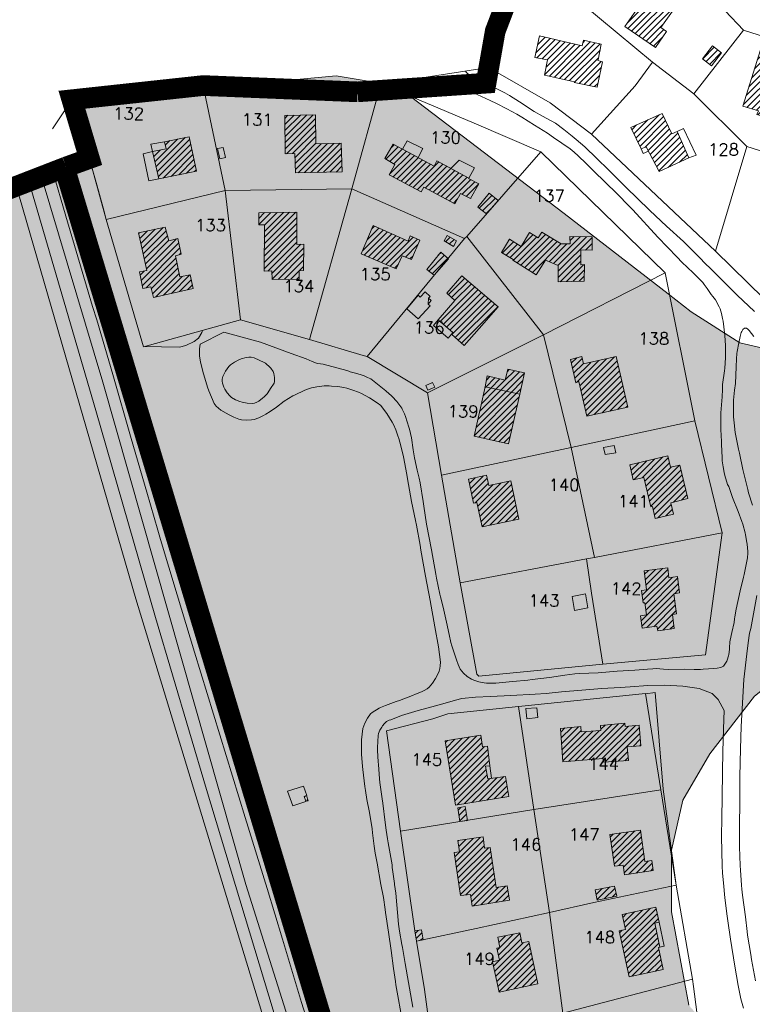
# Model space of a CAD drawing. Header units: metres. Extents: x 578835 to 593571, y 248557 to 255108.
# Tile 228 of 251: x 589437 to 589650, y 254670 to 254956. Entities that reach past the tile are written whole.
import ezdxf

# ---------------------------------------------------------------- set-up
doc = ezdxf.new("R2010")
doc.units = ezdxf.units.M
doc.linetypes.add('CACHEX2', pattern=[0.75, 0.5, -0.25])
doc.linetypes.add('SOLID_LINE', pattern=[0])
for name, color, linetype, lineweight in [('Cad-BATIMENT_BATI_LEGER13', 7, 'SOLID_LINE', 0), ('Cad-BATIMENT_BATI_PRIVE12', 7, 'SOLID_LINE', 0), ('Cad-BATIMENT_BATI_PRIVE12_HACH', 7, 'SOLID_LINE', 0), ('Cad-PARCELLAIRE_PARCELLE1', 250, 'SOLID_LINE', 0), ('Cad-PARCELLAIRE_PARCELLE1_', 250, 'SOLID_LINE', 0), ('Cad-RESEAU_ROUT_AXE_DE_VOIE26', 255, 'SOLID_LINE', 0), ('Cad-RESEAU_ROUT_LIMITE_DE_VOIE_P23', 8, 'SOLID_LINE', 0), ('Cad-TOPONYMIE_NUMERO_DE_PARCELL182', 250, 'SOLID_LINE', 0), ('PLU', 7, 'CACHEX2', 5), ('PPRI global - contour', 152, 'Continuous', 5), ('PPRI global - hachures', 152, 'Continuous', 5)]:
    doc.layers.add(name, color=color, linetype=linetype, lineweight=lineweight)
doc.styles.add('TEXTSTYLE_45_11', font='txt.shx', dxfattribs={"oblique": 50})

msp = doc.modelspace()

# ---------------------------------------------------------------- hatches: boundary and pattern name
at = {"layer": 'Cad-BATIMENT_BATI_PRIVE12_HACH', "ltscale": 0.4}
h = msp.add_hatch(dxfattribs=at)
h.set_pattern_fill('ANSI31', color=256, scale=0.4, style=0)
h.paths.add_polyline_path([(589622.99, 254953.66), (589630.43, 254964.21), (589624.84, 254967.97), (589622.49, 254964.54), (589620.65, 254965.73), (589612.5, 254954), (589621.42, 254947.84), (589624.65, 254952.57)])
h = msp.add_hatch(dxfattribs=at)
h.set_pattern_fill('ANSI31', color=256, scale=0.4, style=0)
h.paths.add_polyline_path([(589589.14, 254939.88), (589597.87, 254937.94), (589597.81, 254937.71), (589604.43, 254936.37), (589606.03, 254943.76), (589604.69, 254944.09), (589604.75, 254944.32), (589605.68, 254948.86), (589600.48, 254949.97), (589600.12, 254948.38), (589587.76, 254951.24), (589586.31, 254944.99), (589590.08, 254944.3)])
h = msp.add_hatch(dxfattribs=at)
h.set_pattern_fill('ANSI31', color=256, scale=0.4, style=0)
h.paths.add_polyline_path([(589638.02, 254948.36), (589635.13, 254944.54), (589637.69, 254942.52), (589640.58, 254946.34)])
h = msp.add_hatch(dxfattribs=at)
h.set_pattern_fill('ANSI31', color=256, scale=0.4, style=0)
h.paths.add_polyline_path([(589666.36, 254942.72), (589651.89, 254947.18), (589646.84, 254930.82), (589651.31, 254929.52), (589650.92, 254928.37), (589655.99, 254926.9), (589659.62, 254938.59), (589664.69, 254937)])
h = msp.add_hatch(dxfattribs=at)
h.set_pattern_fill('ANSI31', color=256, scale=0.4, style=0)
h.paths.add_polyline_path([(589614.24, 254924.61), (589617.24, 254918.39), (589618.75, 254918.97), (589622.49, 254911.81), (589631.14, 254915.78), (589627.76, 254923.51), (589626.17, 254922.83), (589623.37, 254928.72)])
h = msp.add_hatch(dxfattribs=at)
h.set_pattern_fill('ANSI31', color=256, scale=0.4, style=0)
h.paths.add_polyline_path([(589530.37, 254911.72), (589530.08, 254920.07), (589522.67, 254919.88), (589522.61, 254928.35), (589513.66, 254928.15), (589513.77, 254917.01), (589516.65, 254917.03), (589516.79, 254911.47)])
h = msp.add_hatch(dxfattribs=at)
h.set_pattern_fill('ANSI31', color=256, scale=0.4, style=0)
h.paths.add_polyline_path([(589475.23, 254917.67), (589477.06, 254909.67), (589488, 254911.94), (589485.91, 254921.91), (589478.7, 254920.51), (589479.2, 254918.45)])
h = msp.add_hatch(dxfattribs=at)
h.set_pattern_fill('ANSI31', color=256, scale=0.4, style=0)
h.paths.add_polyline_path([(589567.19, 254909.93), (589557.87, 254914.94), (589557.09, 254913.43), (589545.18, 254919.78), (589542.81, 254915.57), (589545.67, 254913.91), (589544.03, 254910.88), (589553.35, 254905.97), (589554.06, 254907.27), (589563.12, 254902.45), (589564.76, 254905.49), (589567.69, 254903.96), (589570.05, 254908.28), (589567.12, 254909.82)])
h = msp.add_hatch(dxfattribs=at)
h.set_pattern_fill('ANSI31', color=256, scale=0.4, style=0)
h.paths.add_polyline_path([(589575.73, 254903.41), (589573.08, 254905.52), (589569.8, 254901.46), (589572.27, 254899.54)])
h = msp.add_hatch(dxfattribs=at)
h.set_pattern_fill('ANSI31', color=256, scale=0.4, style=0)
h.paths.add_polyline_path([(589507.68, 254882.83), (589509.97, 254882.92), (589510.01, 254880.47), (589517.91, 254880.57), (589517.88, 254882.92), (589519.11, 254883.02), (589519.2, 254890.72), (589517.23, 254890.66), (589517.18, 254900.02), (589506.15, 254899.87), (589506.13, 254896.3), (589507.77, 254896.33)])
h = msp.add_hatch(dxfattribs=at)
h.set_pattern_fill('ANSI31', color=256, scale=0.4, style=0)
h.paths.add_polyline_path([(589473.61, 254883.08), (589471.51, 254882.68), (589472.49, 254877.86), (589474.77, 254878.27), (589475.52, 254875.21), (589487.08, 254877.86), (589486.17, 254881.8), (589483.17, 254881.21), (589481.91, 254887.35), (589483.6, 254887.82), (589482.65, 254892.32), (589479.98, 254891.64), (589478.9, 254895.68), (589471.21, 254894.03)])
h = msp.add_hatch(dxfattribs=at)
h.set_pattern_fill('ANSI31', color=256, scale=0.4, style=0)
h.paths.add_polyline_path([(589547.83, 254887.34), (589550.48, 254886.23), (589552.97, 254891.89), (589550.15, 254893.11), (589549.53, 254891.61), (589539.35, 254896.1), (589535.92, 254887.9), (589546.1, 254883.51)])
h = msp.add_hatch(dxfattribs=at)
h.set_pattern_fill('ANSI31', color=256, scale=0.4, style=0)
h.paths.add_polyline_path([(589596.58, 254890.78), (589594.02, 254890.79), (589588.37, 254894.22), (589587.36, 254892.57), (589584.84, 254894.14), (589582.39, 254890.04), (589578.99, 254892.19), (589576.68, 254888.32), (589580.06, 254886.27), (589579.92, 254886.03), (589586.79, 254881.83), (589589.48, 254886.07), (589593.15, 254884.47), (589593.13, 254879.79), (589600.7, 254879.99), (589600.79, 254884.79), (589599.72, 254884.69), (589599.69, 254889.04), (589603, 254888.99), (589602.99, 254892.89), (589596.56, 254892.91)])
h = msp.add_hatch(dxfattribs=at)
h.set_pattern_fill('ANSI31', color=256, scale=0.4, style=0)
h.paths.add_polyline_path([(589563.62, 254891.69), (589560.93, 254893.24), (589560, 254891.71), (589562.77, 254890.05)])
h = msp.add_hatch(dxfattribs=at)
h.set_pattern_fill('ANSI31', color=256, scale=0.4, style=0)
h.paths.add_polyline_path([(589561.25, 254886.47), (589559.03, 254888.4), (589554.93, 254883.37), (589557.13, 254881.66)])
h = msp.add_hatch(dxfattribs=at)
h.set_pattern_fill('ANSI31', color=256, scale=0.4, style=0)
h.paths.add_polyline_path([(589575.71, 254872.53), (589565.14, 254881.55), (589560.78, 254876.51), (589563.1, 254874.35), (589558.3, 254868.71), (589562.49, 254865.05), (589562.11, 254864.58), (589565.86, 254861.22), (589571.65, 254867.84)])
h = msp.add_hatch(dxfattribs=at)
h.set_pattern_fill('ANSI31', color=256, scale=0.4, style=0)
h.paths.add_polyline_path([(589613.35, 254843.37), (589609.98, 254858.03), (589600.51, 254855.89), (589600, 254858.08), (589596.69, 254857.24), (589598.25, 254850.46), (589599.13, 254850.76), (589601.46, 254840.7)])
h = msp.add_hatch(dxfattribs=at)
h.set_pattern_fill('ANSI31', color=256, scale=0.4, style=0)
h.paths.add_polyline_path([(589571.9, 254849.24), (589572.54, 254852.41), (589577.75, 254851.18), (589578.47, 254854.37), (589583.34, 254853.32), (589581.97, 254847.08)])
h = msp.add_hatch(dxfattribs=at)
h.set_pattern_fill('ANSI31', color=256, scale=0.4, style=0)
h.paths.add_polyline_path([(589568.74, 254834.92), (589578.74, 254832.65), (589581.97, 254847.08), (589571.9, 254849.24)])
h = msp.add_hatch(dxfattribs=at)
h.set_pattern_fill('ANSI31', color=256, scale=0.4, style=0)
h.paths.add_polyline_path([(589613.95, 254826.59), (589614.97, 254822.22), (589618.04, 254822.93), (589620.09, 254814.41), (589620.57, 254814.44), (589621.37, 254810.95), (589626.61, 254812.28), (589625.84, 254815.55), (589630.84, 254816.76), (589628.54, 254826.49), (589625.78, 254825.92), (589625.02, 254829.2)])
h = msp.add_hatch(dxfattribs=at)
h.set_pattern_fill('ANSI31', color=256, scale=0.4, style=0)
h.paths.add_polyline_path([(589569.55, 254815.6), (589571.05, 254808.6), (589581.74, 254810.83), (589579.4, 254821.89), (589573, 254820.57), (589572.34, 254823.53), (589567.08, 254822.41), (589568.57, 254815.41)])
h = msp.add_hatch(dxfattribs=at)
h.set_pattern_fill('ANSI31', color=256, scale=0.4, style=0)
h.paths.add_polyline_path([(589618.12, 254795.73), (589618.83, 254790.22), (589617.36, 254790.09), (589617.83, 254786.46), (589618.32, 254786.5), (589618.78, 254782.97), (589617.07, 254782.71), (589617.55, 254779.08), (589621.86, 254779.66), (589622.06, 254778.34), (589626.86, 254778.97), (589626.35, 254783.05), (589627.49, 254783.25), (589626.76, 254789.1), (589628.38, 254789.35), (589627.81, 254794.09), (589625.28, 254793.77), (589624.97, 254796.65)])
h = msp.add_hatch(dxfattribs=at)
h.set_pattern_fill('ANSI31', color=256, scale=0.4, style=0)
h.paths.add_polyline_path([(589593.8, 254749.98), (589594.54, 254740.23), (589606.23, 254741.22), (589606.34, 254740.12), (589613.54, 254740.61), (589613.2, 254744.6), (589617.13, 254744.93), (589616.63, 254750.91), (589612.61, 254750.56), (589612.54, 254751.45), (589605.43, 254750.85), (589605.54, 254749.41), (589599.82, 254748.93), (589599.77, 254750.49)])
h = msp.add_hatch(dxfattribs=at)
h.set_pattern_fill('ANSI31', color=256, scale=0.4, style=0)
h.paths.add_polyline_path([(589560.32, 254746.37), (589563.3, 254727.68), (589578.81, 254730.21), (589577.83, 254736.03), (589572.71, 254735.27), (589572.07, 254739.01), (589573.29, 254739.11), (589572.56, 254744.84), (589571.18, 254744.62), (589570.64, 254748.02)])
h = msp.add_hatch(dxfattribs=at)
h.set_pattern_fill('ANSI31', color=256, scale=0.4, style=0)
h.paths.add_polyline_path([(589519.33, 254730.21), (589519.78, 254728.79), (589520.49, 254728.96), (589520.04, 254730.48)])
h = msp.add_hatch(dxfattribs=at)
h.set_pattern_fill('ANSI31', color=256, scale=0.4, style=0)
h.paths.add_polyline_path([(589563.94, 254726.84), (589564.61, 254722.88), (589566.8, 254723.17), (589566.14, 254727.25)])
h = msp.add_hatch(dxfattribs=at)
h.set_pattern_fill('ANSI31', color=256, scale=0.4, style=0)
h.paths.add_polyline_path([(589612.39, 254707.41), (589620.77, 254708.67), (589620.36, 254711.54), (589618.33, 254711.25), (589617.07, 254720.4), (589608.19, 254719.09), (589609.54, 254709.95), (589611.99, 254710.27)])
h = msp.add_hatch(dxfattribs=at)
h.set_pattern_fill('ANSI31', color=256, scale=0.4, style=0)
h.paths.add_polyline_path([(589564, 254717.37), (589564.45, 254714.05), (589562.89, 254713.93), (589564.77, 254701.38), (589567.63, 254701.73), (589568.16, 254698.32), (589578.98, 254700.02), (589578.3, 254704.19), (589575.12, 254703.7), (589573.4, 254715.38), (589571.77, 254715.12), (589571.33, 254718.43)])
h = msp.add_hatch(dxfattribs=at)
h.set_pattern_fill('ANSI31', color=256, scale=0.4, style=0)
h.paths.add_polyline_path([(589610.2, 254701.2), (589609.53, 254704.16), (589603.87, 254703.01), (589604.52, 254700.05)])
h = msp.add_hatch(dxfattribs=at)
h.set_pattern_fill('ANSI31', color=256, scale=0.4, style=0)
h.paths.add_polyline_path([(589623.69, 254679.94), (589622.25, 254686.28), (589622.65, 254686.43), (589621.24, 254693.33), (589622.45, 254693.65), (589621.5, 254698.04), (589611.71, 254695.87), (589612.66, 254691.49), (589610.88, 254691.12), (589613.82, 254677.76)])
h = msp.add_hatch(dxfattribs=at)
h.set_pattern_fill('ANSI31', color=256, scale=0.4, style=0)
h.paths.add_polyline_path([(589553.91, 254688.54), (589553.42, 254691.39), (589551.46, 254691.12), (589551.96, 254688.15)])
h = msp.add_hatch(dxfattribs=at)
h.set_pattern_fill('ANSI31', color=256, scale=0.4, style=0)
h.paths.add_polyline_path([(589584.61, 254688.01), (589582.58, 254687.61), (589582, 254690.57), (589575.6, 254689.25), (589576.19, 254686.29), (589575.3, 254686.1), (589576.08, 254682.6), (589574.06, 254682.1), (589575.95, 254673.34), (589587.21, 254675.74)])
at = {"layer": 'PPRI global - hachures', "ltscale": 0.4}
h = msp.add_hatch(dxfattribs=at)
h.set_pattern_fill('ANSI36', color=256, scale=2, style=0)
h.paths.add_polyline_path([(589867.73, 254209.52), (589862.12, 254225.78), (589839.13, 254252.12), (589793.71, 254331.72), (589779.69, 254358.07), (589761.74, 254405.72), (589751.65, 254441.03), (589748.28, 254471.86), (589752.21, 254483.63), (589766.79, 254495.41), (589774.63, 254507.53), (589774.63, 254515.94), (589773.51, 254528.83), (589766.78, 254553.5), (589753.32, 254574.24), (589734.82, 254597.78), (589712.94, 254614.04), (589679.3, 254634.22), (589664.16, 254642.06), (589645.09, 254653.84), (589631.07, 254669.53), (589626.03, 254696.61), (589626.03, 254714.55), (589629.4, 254729.12), (589637.25, 254742.58), (589650.15, 254759.39), (589671.46, 254776.21), (589678.19, 254782.38), (589691.09, 254798.07), (589702.86, 254802), (589728.66, 254801.44), (589751.09, 254794.71), (589772.4, 254786.86), (589785.3, 254776.21), (589792.03, 254762.2), (589790.91, 254745.38), (589781.93, 254730.8), (589769.04, 254728.56), (589762.31, 254719.03), (589764.55, 254710.06), (589776.33, 254706.7), (589795.39, 254703.9), (589800.44, 254690.44), (589804.37, 254676.43), (589820.07, 254670.83), (589835.21, 254679.79), (589854.28, 254699.41), (589866.61, 254731.37), (589871.1, 254763.32), (589863.81, 254799.19), (589853.71, 254829.46), (589841.38, 254852.45), (589817.82, 254868.14), (589798.2, 254882.16), (589788.66, 254912.99), (589788.1, 254932.61), (589796.51, 254952.22), (589807.17, 254965.12), (589820.07, 254976.33), (589835.21, 254989.78), (589849.79, 254992.58), (589862.13, 254990.34), (589872.78, 254979.69), (589872.78, 254966.24), (589861.57, 254953.91), (589860.44, 254941.01), (589863.81, 254924.2), (589877.27, 254910.18), (589891.85, 254902.9), (589908.11, 254891.12), (589921.57, 254879.91), (589938.39, 254878.79), (589955.22, 254875.43), (589979.89, 254862.54), (589989.43, 254853.01), (589999.52, 254842.92), (590009.05, 254836.19), (590030.36, 254836.19), (590070.18, 254842.36), (590082.52, 254844.04), (590079.3, 254858.47), (590075.1, 254875.14), (590073.23, 254890.46), (590067.89, 254908.87), (590060.01, 254935.76), (590057.87, 254947.04), (590055.52, 254958.17), (590054.24, 254970.76), (590052.86, 254978.58), (590046.39, 254997.3), (590033.57, 255034.83), (590023.88, 255060.83), (590021.74, 255066.48), (590015.07, 255080.12), (590006.83, 255091.45), (589999.43, 255100.88), (589954.56, 255082.38), (589909.7, 255061.08), (589876.05, 255040.9), (589829.51, 255015.12), (589812.12, 254999.98), (589802.03, 254978.68), (589777.92, 254947.29), (589754.29, 254925.39), (589732.98, 254912.5), (589718.4, 254901.28), (589707.18, 254877.74), (589696.43, 254864.8), (589665.59, 254857.52), (589645.96, 254862), (589631.82, 254871.08), (589625.14, 254876.25), (589594.9, 254899.64), (589546.14, 254936.69), (589528.59, 254939.61), (589485.68, 254935.71), (589455.45, 254930.84), (589457.4, 254917.19), (589271.45, 254843.83), (589174.92, 254806.04), (589453.41, 253863.98), (589983.36, 253879.56), (589972.58, 253909.07), (589973.14, 253938.22), (589964.73, 253960.64), (589906.95, 254046.02), (589873.87, 254088.06), (589868.26, 254111.6), (589873.87, 254171.02)])

# ---------------------------------------------------------------- linework, layer by layer
at = {"layer": 'Cad-BATIMENT_BATI_LEGER13'}
for points in [[(589633.21, 254916.62), (589629.59, 254924.34), (589627.76, 254923.51), (589631.14, 254915.78), (589633.21, 254916.62), (589633.21, 254916.62)], [(589633.21, 254916.62), (589629.59, 254924.34), (589627.76, 254923.51), (589631.14, 254915.78), (589633.21, 254916.62), (589633.21, 254916.62)], [(589479.2, 254918.45), (589478.7, 254920.51), (589474.8, 254919.74), (589475.23, 254917.67), (589479.2, 254918.45), (589479.2, 254918.45)], [(589479.2, 254918.45), (589478.7, 254920.51), (589474.8, 254919.74), (589475.23, 254917.67), (589479.2, 254918.45), (589479.2, 254918.45)], [(589552.43, 254915.93), (589553.77, 254918.5), (589549.29, 254920.8), (589547.94, 254918.34), (589552.43, 254915.93), (589552.43, 254915.93)], [(589552.43, 254915.93), (589553.77, 254918.5), (589549.29, 254920.8), (589547.94, 254918.34), (589552.43, 254915.93), (589552.43, 254915.93)], [(589477.06, 254909.67), (589475.23, 254917.67), (589472.57, 254916.99), (589474.22, 254909.11), (589477.06, 254909.67), (589477.06, 254909.67)], [(589477.06, 254909.67), (589475.23, 254917.67), (589472.57, 254916.99), (589474.22, 254909.11), (589477.06, 254909.67), (589477.06, 254909.67)], [(589496.48, 254915.89), (589495.81, 254918.85), (589494.12, 254918.48), (589494.77, 254915.52), (589496.48, 254915.89), (589496.48, 254915.89)], [(589496.48, 254915.89), (589495.81, 254918.85), (589494.12, 254918.48), (589494.77, 254915.52), (589496.48, 254915.89), (589496.48, 254915.89)], [(589619.35, 254917.79), (589618.75, 254918.97), (589617.24, 254918.39), (589617.84, 254917.1), (589619.35, 254917.79), (589619.35, 254917.79)], [(589619.35, 254917.79), (589618.75, 254918.97), (589617.24, 254918.39), (589617.84, 254917.1), (589619.35, 254917.79), (589619.35, 254917.79)], [(589567.19, 254909.93), (589568.83, 254912.86), (589564.36, 254915.15), (589561.93, 254912.72), (589567.19, 254909.93), (589567.19, 254909.93)], [(589567.19, 254909.93), (589568.83, 254912.86), (589564.36, 254915.15), (589561.93, 254912.72), (589567.19, 254909.93), (589567.19, 254909.93)], [(589552.43, 254869), (589555.91, 254872.75), (589555.37, 254873.26), (589555.47, 254875.05), (589555.92, 254875.53), (589554.49, 254876.86), (589553.05, 254875.29), (589552.43, 254875.91), (589549.13, 254871.95), (589552.43, 254869), (589552.43, 254869)], [(589552.43, 254869), (589555.91, 254872.75), (589555.37, 254873.26), (589555.47, 254875.05), (589555.92, 254875.53), (589554.49, 254876.86), (589553.05, 254875.29), (589552.43, 254875.91), (589549.13, 254871.95), (589552.43, 254869), (589552.43, 254869)], [(589555.37, 254873.26), (589556.19, 254874.33), (589555.47, 254875.05), (589555.37, 254873.26), (589555.37, 254873.26)], [(589555.37, 254873.26), (589556.19, 254874.33), (589555.47, 254875.05), (589555.37, 254873.26), (589555.37, 254873.26)], [(589562.49, 254865.05), (589558.3, 254868.71), (589556.89, 254867.04), (589561.15, 254863.38), (589562.11, 254864.58), (589562.49, 254865.05), (589562.49, 254865.05)], [(589562.49, 254865.05), (589558.3, 254868.71), (589556.89, 254867.04), (589561.15, 254863.38), (589562.11, 254864.58), (589562.49, 254865.05), (589562.49, 254865.05)], [(589557.25, 254849.12), (589556.63, 254850.51), (589554.64, 254849.68), (589555.25, 254848.28), (589557.25, 254849.12), (589557.25, 254849.12)], [(589557.25, 254849.12), (589556.63, 254850.51), (589554.64, 254849.68), (589555.25, 254848.28), (589557.25, 254849.12), (589557.25, 254849.12)], [(589609.43, 254832.23), (589606.35, 254831.63), (589606.77, 254829.56), (589609.86, 254830.04), (589609.43, 254832.23), (589609.43, 254832.23)], [(589609.43, 254832.23), (589606.35, 254831.63), (589606.77, 254829.56), (589609.86, 254830.04), (589609.43, 254832.23), (589609.43, 254832.23)], [(589601.04, 254789.05), (589597.16, 254788.28), (589597.91, 254784.21), (589601.8, 254784.99), (589601.04, 254789.05), (589601.04, 254789.05)], [(589601.04, 254789.05), (589597.16, 254788.28), (589597.91, 254784.21), (589601.8, 254784.99), (589601.04, 254789.05), (589601.04, 254789.05)], [(589587.19, 254753.1), (589586.95, 254755.98), (589583.76, 254755.71), (589584, 254752.73), (589587.19, 254753.1), (589587.19, 254753.1)], [(589587.19, 254753.1), (589586.95, 254755.98), (589583.76, 254755.71), (589584, 254752.73), (589587.19, 254753.1), (589587.19, 254753.1)], [(589573.77, 254735.47), (589573.29, 254739.11), (589572.07, 254739.01), (589572.71, 254735.27), (589573.77, 254735.47), (589573.77, 254735.47)], [(589573.77, 254735.47), (589573.29, 254739.11), (589572.07, 254739.01), (589572.71, 254735.27), (589573.77, 254735.47), (589573.77, 254735.47)], [(589623.95, 254686.65), (589622.45, 254693.65), (589621.24, 254693.33), (589622.65, 254686.43), (589623.95, 254686.65), (589623.95, 254686.65)], [(589623.95, 254686.65), (589622.45, 254693.65), (589621.24, 254693.33), (589622.65, 254686.43), (589623.95, 254686.65), (589623.95, 254686.65)]]:
    msp.add_lwpolyline(points, close=True, dxfattribs=at)
at = {"layer": 'Cad-BATIMENT_BATI_PRIVE12'}
for points in [[(589622.99, 254953.66), (589630.43, 254964.21), (589624.84, 254967.97), (589622.49, 254964.54), (589620.65, 254965.73), (589612.5, 254954), (589621.42, 254947.84), (589624.65, 254952.57), (589622.99, 254953.66), (589622.99, 254953.66)], [(589589.14, 254939.88), (589597.87, 254937.94), (589597.81, 254937.71), (589604.43, 254936.37), (589606.03, 254943.76), (589604.69, 254944.09), (589604.75, 254944.32), (589605.68, 254948.86), (589600.48, 254949.97), (589600.12, 254948.38), (589587.76, 254951.24), (589586.31, 254944.99), (589590.08, 254944.3), (589589.14, 254939.88), (589589.14, 254939.88)], [(589638.02, 254948.36), (589635.13, 254944.54), (589637.69, 254942.52), (589640.58, 254946.34), (589638.02, 254948.36), (589638.02, 254948.36)], [(589666.36, 254942.72), (589651.89, 254947.18), (589646.84, 254930.82), (589651.31, 254929.52), (589650.92, 254928.37), (589655.99, 254926.9), (589659.62, 254938.59), (589664.69, 254937), (589666.36, 254942.72), (589666.36, 254942.72), (589666.36, 254942.72)], [(589614.24, 254924.61), (589614.24, 254924.61), (589617.24, 254918.39), (589618.75, 254918.97), (589622.49, 254911.81), (589631.14, 254915.78), (589627.76, 254923.51), (589626.17, 254922.83), (589623.37, 254928.72), (589614.24, 254924.61), (589614.24, 254924.61)], [(589530.37, 254911.72), (589530.08, 254920.07), (589522.67, 254919.88), (589522.61, 254928.35), (589513.66, 254928.15), (589513.77, 254917.01), (589516.65, 254917.03), (589516.79, 254911.47), (589530.37, 254911.72), (589530.37, 254911.72)], [(589475.23, 254917.67), (589477.06, 254909.67), (589488, 254911.94), (589485.91, 254921.91), (589478.7, 254920.51), (589479.2, 254918.45), (589475.23, 254917.67), (589475.23, 254917.67)], [(589567.19, 254909.93), (589557.87, 254914.94), (589557.09, 254913.43), (589545.18, 254919.78), (589542.81, 254915.57), (589545.67, 254913.91), (589544.03, 254910.88), (589553.35, 254905.97), (589554.06, 254907.27), (589563.12, 254902.45), (589564.76, 254905.49), (589567.69, 254903.96), (589570.05, 254908.28), (589567.12, 254909.82), (589567.19, 254909.93), (589567.19, 254909.93)], [(589575.73, 254903.41), (589573.08, 254905.52), (589569.8, 254901.46), (589572.27, 254899.54), (589575.73, 254903.41), (589575.73, 254903.41)], [(589507.68, 254882.83), (589509.97, 254882.92), (589510.01, 254880.47), (589517.91, 254880.57), (589517.88, 254882.92), (589519.11, 254883.02), (589519.2, 254890.72), (589517.23, 254890.66), (589517.18, 254900.02), (589506.15, 254899.87), (589506.13, 254896.3), (589507.77, 254896.33), (589507.68, 254882.83), (589507.68, 254882.83)], [(589473.61, 254883.08), (589471.51, 254882.68), (589472.49, 254877.86), (589474.77, 254878.27), (589475.52, 254875.21), (589487.08, 254877.86), (589486.17, 254881.8), (589483.17, 254881.21), (589481.91, 254887.35), (589483.6, 254887.82), (589482.65, 254892.32), (589479.98, 254891.64), (589478.9, 254895.68), (589471.21, 254894.03), (589473.61, 254883.08), (589473.61, 254883.08)], [(589547.83, 254887.34), (589550.48, 254886.23), (589552.97, 254891.89), (589550.15, 254893.11), (589549.53, 254891.61), (589539.35, 254896.1), (589535.92, 254887.9), (589546.1, 254883.51), (589547.83, 254887.34), (589547.83, 254887.34)], [(589596.58, 254890.78), (589594.02, 254890.79), (589588.37, 254894.22), (589587.36, 254892.57), (589584.84, 254894.14), (589582.39, 254890.04), (589578.99, 254892.19), (589576.68, 254888.32), (589580.06, 254886.27), (589579.92, 254886.03), (589586.79, 254881.83), (589589.48, 254886.07), (589593.15, 254884.47), (589593.13, 254879.79), (589600.7, 254879.99), (589600.79, 254884.79), (589599.72, 254884.69), (589599.69, 254889.04), (589603, 254888.99), (589602.99, 254892.89), (589596.56, 254892.91), (589596.58, 254890.78), (589596.58, 254890.78)], [(589563.62, 254891.69), (589560.93, 254893.24), (589560, 254891.71), (589562.77, 254890.05), (589563.62, 254891.69), (589563.62, 254891.69)], [(589561.25, 254886.47), (589559.03, 254888.4), (589554.93, 254883.37), (589557.13, 254881.66), (589561.25, 254886.47), (589561.25, 254886.47)], [(589575.71, 254872.53), (589565.14, 254881.55), (589560.78, 254876.51), (589563.1, 254874.35), (589558.3, 254868.71), (589562.49, 254865.05), (589562.11, 254864.58), (589565.86, 254861.22), (589571.65, 254867.84), (589575.71, 254872.53), (589575.71, 254872.53)], [(589613.35, 254843.37), (589609.98, 254858.03), (589600.51, 254855.89), (589600, 254858.08), (589596.69, 254857.24), (589598.25, 254850.46), (589599.13, 254850.76), (589601.46, 254840.7), (589613.35, 254843.37), (589613.35, 254843.37)], [(589571.9, 254849.24), (589572.54, 254852.41), (589577.75, 254851.18), (589578.47, 254854.37), (589583.34, 254853.32), (589581.97, 254847.08), (589571.9, 254849.24), (589571.9, 254849.24)], [(589568.74, 254834.92), (589578.74, 254832.65), (589581.97, 254847.08), (589571.9, 254849.24), (589568.74, 254834.92), (589568.74, 254834.92)], [(589613.95, 254826.59), (589614.97, 254822.22), (589618.04, 254822.93), (589620.09, 254814.41), (589620.57, 254814.44), (589621.37, 254810.95), (589626.61, 254812.28), (589625.84, 254815.55), (589630.84, 254816.76), (589628.54, 254826.49), (589625.78, 254825.92), (589625.02, 254829.2), (589613.95, 254826.59), (589613.95, 254826.59)], [(589569.55, 254815.6), (589571.05, 254808.6), (589581.74, 254810.83), (589579.4, 254821.89), (589573, 254820.57), (589572.34, 254823.53), (589567.08, 254822.41), (589568.57, 254815.41), (589569.55, 254815.6), (589569.55, 254815.6)], [(589618.12, 254795.73), (589618.83, 254790.22), (589617.36, 254790.09), (589617.83, 254786.46), (589618.32, 254786.5), (589618.78, 254782.97), (589617.07, 254782.71), (589617.55, 254779.08), (589621.86, 254779.66), (589622.06, 254778.34), (589626.86, 254778.97), (589626.35, 254783.05), (589627.49, 254783.25), (589626.76, 254789.1), (589628.38, 254789.35), (589627.81, 254794.09), (589625.28, 254793.77), (589624.97, 254796.65), (589618.12, 254795.73), (589618.12, 254795.73)], [(589593.8, 254749.98), (589594.54, 254740.23), (589606.23, 254741.22), (589606.34, 254740.12), (589613.54, 254740.61), (589613.2, 254744.6), (589617.13, 254744.93), (589616.63, 254750.91), (589612.61, 254750.56), (589612.54, 254751.45), (589605.43, 254750.85), (589605.54, 254749.41), (589599.82, 254748.93), (589599.77, 254750.49), (589593.8, 254749.98), (589593.8, 254749.98)], [(589560.32, 254746.37), (589563.3, 254727.68), (589578.81, 254730.21), (589577.83, 254736.03), (589572.71, 254735.27), (589572.07, 254739.01), (589573.29, 254739.11), (589572.56, 254744.84), (589571.18, 254744.62), (589570.64, 254748.02), (589560.32, 254746.37), (589560.32, 254746.37)], [(589519.33, 254730.21), (589519.78, 254728.79), (589520.49, 254728.96), (589520.04, 254730.48), (589519.33, 254730.21), (589519.33, 254730.21)], [(589563.94, 254726.84), (589564.61, 254722.88), (589566.8, 254723.17), (589566.14, 254727.25), (589563.94, 254726.84), (589563.94, 254726.84)], [(589612.39, 254707.41), (589620.77, 254708.67), (589620.36, 254711.54), (589618.33, 254711.25), (589617.07, 254720.4), (589608.19, 254719.09), (589609.54, 254709.95), (589611.99, 254710.27), (589612.39, 254707.41), (589612.39, 254707.41)], [(589564, 254717.37), (589564.45, 254714.05), (589562.89, 254713.93), (589564.77, 254701.38), (589567.63, 254701.73), (589568.16, 254698.32), (589578.98, 254700.02), (589578.3, 254704.19), (589575.12, 254703.7), (589573.4, 254715.38), (589571.77, 254715.12), (589571.33, 254718.43), (589564, 254717.37), (589564, 254717.37)], [(589610.2, 254701.2), (589609.53, 254704.16), (589603.87, 254703.01), (589604.52, 254700.05), (589610.2, 254701.2), (589610.2, 254701.2)], [(589623.69, 254679.94), (589622.25, 254686.28), (589622.65, 254686.43), (589621.24, 254693.33), (589622.45, 254693.65), (589621.5, 254698.04), (589611.71, 254695.87), (589612.66, 254691.49), (589610.88, 254691.12), (589613.82, 254677.76), (589623.69, 254679.94), (589623.69, 254679.94)], [(589553.91, 254688.54), (589553.42, 254691.39), (589551.46, 254691.12), (589551.96, 254688.15), (589553.91, 254688.54), (589553.91, 254688.54)], [(589584.61, 254688.01), (589582.58, 254687.61), (589582, 254690.57), (589575.6, 254689.25), (589576.19, 254686.29), (589575.3, 254686.1), (589576.08, 254682.6), (589574.06, 254682.1), (589575.95, 254673.34), (589587.21, 254675.74), (589584.61, 254688.01), (589584.61, 254688.01)]]:
    msp.add_lwpolyline(points, close=True, dxfattribs=at)
at = {"layer": 'Cad-PARCELLAIRE_PARCELLE1'}
for points in [[(589617.55, 254983.96), (589642.96, 254991.46), (589653.81, 254989.82), (589654.82, 254989.57), (589668.93, 254985.41), (589657.62, 254949.56), (589647.03, 254952.9), (589631.03, 254969.83), (589617.55, 254983.96), (589617.55, 254983.96)], [(589587.35, 254969.83), (589617.55, 254983.96), (589631.03, 254969.83), (589647.03, 254952.9), (589632.53, 254934.4), (589620.54, 254943.64), (589599.99, 254960.64), (589587.35, 254969.83), (589587.35, 254969.83)], [(589572.88, 254942.07), (589574.8, 254952.6), (589577.62, 254960.08), (589587.35, 254969.83), (589599.99, 254960.64), (589620.54, 254943.64), (589615.52, 254936.75), (589602.87, 254922.65), (589590.8, 254931.77), (589572.88, 254942.07), (589572.88, 254942.07)], [(589647.92, 254919.09), (589677.88, 254909.69), (589687.76, 254940.07), (589657.62, 254949.56), (589647.03, 254952.9), (589632.53, 254934.4), (589647.92, 254919.09), (589647.92, 254919.09)], [(589602.87, 254922.65), (589638.86, 254888.67), (589647.92, 254919.09), (589632.53, 254934.4), (589620.54, 254943.64), (589615.52, 254936.75), (589602.87, 254922.65), (589602.87, 254922.65)], [(589489.94, 254936.74), (589496.38, 254906.29), (589533.17, 254906.84), (589541.65, 254937.21), (589513.82, 254936.97), (589489.94, 254936.74), (589489.94, 254936.74)], [(589588.13, 254917.6), (589568.73, 254925.89), (589542.74, 254936.85), (589541.65, 254937.21), (589533.17, 254906.84), (589565.95, 254892.33), (589566.57, 254892.93), (589588.13, 254917.6), (589588.13, 254917.6)], [(589489.94, 254936.74), (589496.38, 254906.29), (589461.82, 254897.91), (589460.88, 254901.29), (589459.08, 254907.94), (589457.9, 254912.08), (589456.87, 254915.55), (589455.14, 254921.43), (589453.17, 254928.17), (589452.37, 254930.78), (589489.94, 254936.74), (589489.94, 254936.74)], [(589624.23, 254882.41), (589588.13, 254917.6), (589566.57, 254892.93), (589588.91, 254864.38), (589624.23, 254882.41), (589624.23, 254882.41)], [(589647.92, 254919.09), (589638.86, 254888.67), (589657.64, 254870.3), (589665.88, 254872.22), (589677.88, 254909.69), (589647.92, 254919.09), (589647.92, 254919.09)], [(589461.82, 254897.91), (589496.38, 254906.29), (589500.87, 254868.77), (589472.61, 254860.92), (589461.82, 254897.91), (589461.82, 254897.91)], [(589520.89, 254862.99), (589533.17, 254906.84), (589496.38, 254906.29), (589500.87, 254868.77), (589520.89, 254862.99), (589520.89, 254862.99)], [(589533.17, 254906.84), (589565.95, 254892.33), (589537.62, 254858.05), (589536.44, 254858.4), (589520.89, 254862.99), (589533.17, 254906.84), (589533.17, 254906.84)], [(589565.95, 254892.33), (589566.57, 254892.93), (589588.91, 254864.38), (589555.16, 254847.49), (589537.62, 254858.05), (589565.95, 254892.33), (589565.95, 254892.33)], [(589632.81, 254839.33), (589624.23, 254882.41), (589588.91, 254864.38), (589596.96, 254831.62), (589632.81, 254839.33), (589632.81, 254839.33)], [(589555.16, 254847.49), (589588.91, 254864.38), (589596.96, 254831.62), (589559.24, 254823.53), (589555.16, 254847.49), (589555.16, 254847.49)], [(589596.96, 254831.62), (589632.81, 254839.33), (589640.84, 254806.79), (589603.69, 254799.64), (589596.96, 254831.62), (589596.96, 254831.62)], [(589603.69, 254799.64), (589596.96, 254831.62), (589559.24, 254823.53), (589564.68, 254792.33), (589601.34, 254799.22), (589603.69, 254799.64), (589603.69, 254799.64)], [(589601.34, 254799.22), (589603.69, 254799.64), (589640.84, 254806.79), (589635.92, 254771.37), (589606.15, 254768.64), (589602.84, 254789.32), (589601.34, 254799.22), (589601.34, 254799.22)], [(589601.34, 254799.22), (589602.84, 254789.32), (589606.15, 254768.64), (589570.1, 254765.14), (589569.47, 254765.77), (589564.68, 254792.33), (589601.34, 254799.22), (589601.34, 254799.22)], [(589586.07, 254726.37), (589622.99, 254732.16), (589618.49, 254760.09), (589581.65, 254756.31), (589586.07, 254726.37), (589586.07, 254726.37)], [(589581.65, 254756.31), (589561.05, 254754.24), (589556.72, 254752.76), (589543.25, 254749.28), (589547.29, 254720.08), (589586.07, 254726.37), (589581.65, 254756.31), (589581.65, 254756.31)], [(589590.65, 254696.43), (589586.07, 254726.37), (589622.99, 254732.16), (589627.4, 254704.44), (589603.51, 254699.41), (589590.65, 254696.43), (589590.65, 254696.43)], [(589551.96, 254688.15), (589569.28, 254691.84), (589590.65, 254696.43), (589586.07, 254726.37), (589547.29, 254720.08), (589551.46, 254691.12), (589551.96, 254688.15), (589551.96, 254688.15)], [(589590.65, 254696.43), (589594.52, 254667.22), (589632.18, 254677.08), (589627.4, 254704.44), (589603.51, 254699.41), (589590.65, 254696.43), (589590.65, 254696.43)], [(589551.96, 254688.15), (589569.28, 254691.84), (589590.65, 254696.43), (589594.52, 254667.22), (589556.58, 254656.88), (589554.3, 254674.08), (589551.96, 254688.15), (589551.96, 254688.15)], [(589598.7, 254637.24), (589594.52, 254667.22), (589632.18, 254677.08), (589632.51, 254674.99), (589634.71, 254657.79), (589636.02, 254649.1), (589598.7, 254637.24), (589598.7, 254637.24)]]:
    msp.add_lwpolyline(points, close=True, dxfattribs=at)
for points in [[(589526.87, 254657.38), (589512.47, 254702.99), (589499.47, 254744.69), (589486.74, 254788.2), (589473.63, 254833.14), (589449.67, 254912.94), (589456.87, 254915.55), (589457.1, 254914.68), (589457.9, 254912.08), (589461.82, 254897.91), (589472.61, 254860.92), (589500.87, 254868.77), (589520.89, 254862.99), (589536.44, 254858.4), (589537.62, 254858.05), (589555.16, 254847.49), (589559.24, 254823.53), (589564.68, 254792.33), (589569.47, 254765.77), (589570.1, 254765.14), (589606.15, 254768.64), (589635.92, 254771.37), (589640.84, 254806.79), (589632.81, 254839.33), (589624.23, 254882.41), (589588.13, 254917.6), (589568.73, 254925.89), (589542.74, 254936.85), (589541.65, 254937.21), (589572.88, 254942.07), (589590.8, 254931.77), (589602.87, 254922.65), (589638.86, 254888.67), (589657.64, 254870.3)], [(589187.42, 254810.88), (589271.41, 254843.83), (589435.58, 254908.08), (589470.39, 254787.6), (589510.15, 254657.19), (589538.26, 254565.37), (589570.59, 254465.55), (589610.12, 254267.78), (589483.1, 254223.06), (589482.46, 254223.89), (589438.99, 254208.63), (589438.99, 254208.63), (589438.99, 254208.63), (589251.84, 254143.11)]]:
    msp.add_lwpolyline(points, dxfattribs=at)
at = {"layer": 'Cad-PARCELLAIRE_PARCELLE1_'}
msp.add_lwpolyline([(589634.71, 254657.79), (589632.51, 254674.99), (589632.18, 254677.08), (589627.4, 254704.44), (589622.99, 254732.16), (589618.49, 254760.09), (589581.65, 254756.31), (589581.65, 254756.31), (589581.65, 254756.31), (589561.05, 254754.24), (589556.72, 254752.76), (589543.25, 254749.28), (589547.29, 254720.08), (589551.46, 254691.12), (589551.96, 254688.15), (589554.3, 254674.08), (589556.58, 254656.88)], dxfattribs=at)
at = {"layer": 'Cad-RESEAU_ROUT_AXE_DE_VOIE26'}
msp.add_lwpolyline([(589674.27, 254074.59), (589660.61, 254111.58), (589637.54, 254185.71), (589616.78, 254271.35), (589589.28, 254408.84), (589576.02, 254469.91), (589550.1, 254553.35), (589502.37, 254704.57), (589460.84, 254850.64), (589442.86, 254910.6)], dxfattribs=at)
at = {"layer": 'Cad-RESEAU_ROUT_LIMITE_DE_VOIE_P23'}
msp.add_line((589452.36, 254930.79), (589451.81, 254932.67), dxfattribs=at)
for points in [[(589650.15, 254871.18), (589645.15, 254875.94), (589637.59, 254883.44), (589635.71, 254885.32), (589634.51, 254886.57), (589629.58, 254891.46), (589624.66, 254895.98), (589621.38, 254898.99), (589619.66, 254900.64), (589612.78, 254907.3), (589607.77, 254912.31), (589604.4, 254915.62), (589600.85, 254918.98), (589598.39, 254921.14), (589597.22, 254922.13), (589594.82, 254924.06), (589592.33, 254925.85), (589591.14, 254926.59), (589588.63, 254927.92), (589586.14, 254929.3), (589581.88, 254932.09), (589579.02, 254933.9), (589577.67, 254934.66), (589572.15, 254937.49), (589569.51, 254938.7), (589567.78, 254939.55), (589567.5, 254939.73), (589566.51, 254940.59), (589566.37, 254940.75), (589566.21, 254940.98)], [(589547.71, 254665.76), (589546.71, 254671.19), (589546.01, 254675.46), (589545.85, 254676.41), (589545.26, 254680.21), (589544.6, 254685.42), (589543.8, 254690.78), (589542.99, 254696.46), (589542.88, 254697.33), (589542.39, 254700.82), (589541.64, 254704.57), (589540.58, 254710.78), (589540, 254713.73), (589539.63, 254715.7), (589539.23, 254719.59), (589539.08, 254720.79), (589538.32, 254725.52), (589537.58, 254729.34), (589537.12, 254731.88), (589536.94, 254733.1), (589536.4, 254738.04), (589536.32, 254738.91), (589536.01, 254742.46), (589535.95, 254744.96), (589536.02, 254746.62), (589536.16, 254748.27), (589536.41, 254749.9), (589536.64, 254750.69), (589536.93, 254751.45), (589537.69, 254752.92), (589538.65, 254754.24), (589539.07, 254754.64), (589541.13, 254755.88), (589541.49, 254756.05), (589542.98, 254756.62), (589546.06, 254757.77), (589547.01, 254758.12), (589550.77, 254759.54), (589551.65, 254759.88), (589553.4, 254760.56), (589554.24, 254760.97), (589555.03, 254761.47), (589555.62, 254761.97), (589556.63, 254763.16), (589557.47, 254764.48), (589557.84, 254765.17), (589558.51, 254766.6), (589558.74, 254767.36), (589558.87, 254768.13), (589558.9, 254769.24), (589558.32, 254773.72), (589557.29, 254779.51), (589555.94, 254787.16), (589554.63, 254794.26), (589553.27, 254801.8), (589553.01, 254803.25), (589551.98, 254809.03), (589551.7, 254810.42), (589550.54, 254815.92), (589549.39, 254822.55), (589549.16, 254823.81), (589548.18, 254828.88), (589547.43, 254832.1), (589546.83, 254834.21), (589546.57, 254835.05), (589545.99, 254836.71), (589545.3, 254838.33), (589544.94, 254839), (589543.32, 254841.52), (589542.99, 254842), (589541.56, 254843.83), (589540.5, 254844.6), (589538.29, 254846.04), (589535.98, 254847.31), (589535.16, 254847.69), (589533.45, 254848.32), (589531.7, 254848.83), (589530.82, 254849.02), (589529.07, 254849.31), (589527.29, 254849.49), (589526.58, 254849.52), (589525.17, 254849.5), (589523.75, 254849.37), (589522.99, 254849.26), (589521.49, 254848.92), (589520.01, 254848.46), (589519.33, 254848.22), (589516.7, 254846.97), (589516.05, 254846.61), (589513.53, 254845.06), (589511.33, 254843.38), (589509.49, 254842.05), (589508.2, 254841.26), (589507.53, 254840.9), (589506.18, 254840.24), (589504.75, 254839.77), (589504.03, 254839.65), (589502.59, 254839.54), (589501.15, 254839.68), (589500.38, 254839.86), (589498.91, 254840.41), (589497.49, 254841.12), (589496.69, 254841.56), (589495.12, 254842.49), (589494.4, 254843.03), (589493.77, 254843.67), (589493.2, 254844.45), (589491.65, 254848.05), (589491.23, 254849.16), (589489.9, 254853.68), (589489.66, 254854.59), (589489.19, 254856.42), (589488.91, 254858.28), (589488.87, 254858.97), (589488.93, 254860.34), (589489.15, 254861.7), (589495.99, 254865.14), (589506.61, 254862.2), (589515.5, 254858.98), (589519.86, 254857.35), (589521.69, 254856.61), (589522.92, 254856.15), (589523.26, 254856.06), (589524.87, 254855.83), (589531.71, 254854.02), (589532.32, 254853.77), (589532.65, 254853.65), (589533.45, 254853.41), (589534.66, 254853.13), (589536.21, 254852.65), (589536.58, 254852.51), (589537.5, 254852.08), (589537.73, 254851.97), (589538.68, 254851.61), (589543.03, 254848.07), (589543.98, 254847.24), (589544.58, 254846.77), (589544.94, 254846.42), (589546.29, 254844.95), (589546.59, 254844.59), (589547.67, 254843.05), (589547.84, 254842.74), (589548.45, 254841.41), (589548.74, 254840.65), (589549.75, 254837.55), (589549.93, 254836.95), (589550.53, 254834.46), (589551.03, 254830.93), (589551.37, 254828.6), (589552.21, 254825.04), (589552.75, 254822.67), (589553, 254821.31), (589553.87, 254815.9), (589554.07, 254814.57), (589554.88, 254809.29), (589556.29, 254801.88), (589557.57, 254794.81), (589557.79, 254793.65), (589558.73, 254789), (589558.91, 254788.24), (589559.72, 254785.19), (589560.7, 254780.88), (589561.43, 254777.31), (589561.97, 254774.96), (589562.25, 254773.94), (589562.88, 254771.92), (589563.57, 254769.93), (589564.08, 254768.53), (589564.7, 254767.19), (589565.11, 254766.58), (589565.6, 254766.02), (589566.71, 254765.06), (589567.97, 254764.29), (589568.67, 254763.97), (589570.13, 254763.52), (589571.64, 254763.22), (589572.32, 254763.14), (589575.07, 254763.16), (589578.91, 254763.53), (589579.99, 254763.63), (589584.31, 254764), (589585.57, 254764.14), (589590.61, 254764.76), (589595.03, 254765.46), (589597.98, 254765.86), (589599.34, 254765.96), (589602.08, 254766.06), (589604.81, 254766.16), (589610.28, 254766.64), (589615.39, 254766.93), (589619.08, 254767.2), (589620.63, 254767.32), (589621.65, 254767.36), (589623.74, 254767.21), (589625.13, 254767.12), (589629.75, 254767.21), (589632.62, 254767.14), (589634.53, 254767.13), (589635.3, 254767.15), (589638.39, 254767.41), (589639.39, 254767.47), (589640.37, 254767.63), (589640.82, 254767.82), (589641.16, 254768.07), (589642.12, 254769.52), (589642.26, 254769.82), (589642.61, 254771.11), (589642.69, 254771.48), (589642.92, 254772.95), (589642.96, 254773.38), (589643.06, 254775.09), (589643.14, 254775.65), (589643.56, 254777.86), (589644.25, 254780.74), (589644.42, 254781.84), (589644.51, 254782.39), (589644.91, 254784.65), (589646.06, 254789.93), (589646.99, 254793.97), (589647.15, 254794.69), (589647.8, 254797.61), (589648.16, 254799.55), (589648.3, 254800.86), (589648.3, 254801.39), (589648.06, 254803.51), (589647.99, 254804.05), (589647.61, 254806.21), (589647.47, 254806.84), (589646.81, 254809.33), (589646.56, 254810.07), (589645.44, 254813), (589643.82, 254817.09), (589642.69, 254820.31), (589642.39, 254820.91), (589641.62, 254823.49), (589641.42, 254824.34), (589641.08, 254826.04), (589640.83, 254827.76), (589640.75, 254828.7), (589640.62, 254832.47), (589640.59, 254833.34), (589640.44, 254836.81), (589640.42, 254837.79), (589640.44, 254841.7), (589640.81, 254846.31), (589640.87, 254848.46), (589640.94, 254849.9), (589641.47, 254853.88), (589641.55, 254854.64), (589641.76, 254857.7), (589641.79, 254858.27), (589641.76, 254860.55), (589641.74, 254861.28), (589641.53, 254864.18), (589641.3, 254866.71), (589641.06, 254868.38), (589640.94, 254869.1), (589640.63, 254870.54), (589640.2, 254871.96), (589639.97, 254872.48), (589638.84, 254874.49), (589638.13, 254875.5), (589637.57, 254876.11), (589636.44, 254877.87), (589635.6, 254878.99), (589635.15, 254879.53), (589633.18, 254881.57), (589632.36, 254882.36), (589629.11, 254885.48), (589627.71, 254886.92), (589622.14, 254892.74), (589614.79, 254900.66), (589613.88, 254901.62), (589610.19, 254905.43), (589603.46, 254911.95), (589601.23, 254914.21), (589598.97, 254916.44), (589597.79, 254917.48), (589596.65, 254918.41), (589591.83, 254921.74), (589590, 254922.95), (589586.3, 254925.34), (589582.56, 254927.64), (589581.12, 254928.48), (589578.21, 254930.09), (589575.24, 254931.62), (589573.38, 254932.52), (589569.61, 254934.26), (589565.8, 254935.91), (589564.25, 254936.53), (589561.12, 254937.68), (589557.95, 254938.71), (589556.42, 254939.15), (589555.61, 254939.33)], [(589446.22, 254924.27), (589451.81, 254932.67), (589489.97, 254936.79)], [(589446.32, 254911.8), (589450.07, 254898.83), (589457.86, 254872.63), (589459.04, 254868.68), (589463.77, 254852.88), (589469.04, 254834.25), (589473.58, 254818.6), (589476.78, 254807.61), (589477.59, 254804.85), (589482.43, 254788.82), (589487.49, 254772.1), (589502.18, 254724.03), (589508.56, 254703.42), (589513.06, 254688.74), (589518.53, 254670.26), (589520.38, 254664.46)], [(589671.27, 254073.63), (589658.5, 254108.94), (589650.3, 254134.37), (589638.04, 254173.89), (589634.68, 254185.83), (589632.15, 254195.31), (589613.69, 254268.53), (589602.88, 254322.58), (589592.69, 254372.95), (589581.99, 254428.29), (589573.8, 254466.82), (589564.64, 254495.47), (589548.78, 254544.42), (589534.1, 254590.58), (589514.71, 254653.62), (589490.98, 254732.23), (589476.17, 254782.18), (589458.74, 254842.33), (589439.21, 254909.33)], [(589489.82, 254865.74), (589489.59, 254865.09), (589488.61, 254863.43), (589487.39, 254862.44), (589484.93, 254861.31), (589483.12, 254860.77), (589472.6, 254860.97)], [(589649.96, 254863.89), (589649.28, 254864.77), (589648.61, 254865.65), (589648.23, 254866.04), (589647.87, 254866.27), (589647.45, 254866.32), (589647.26, 254866.26), (589646.81, 254865.88), (589646.48, 254865.36), (589646.36, 254865.08), (589646.03, 254863.9), (589645.67, 254862.08), (589645.17, 254859.56), (589645.07, 254858.93), (589644.95, 254857.4), (589644.85, 254855.11), (589644.63, 254850.25), (589644.42, 254848.3), (589644.12, 254845.36), (589644.06, 254841.54), (589644.09, 254840.58), (589644.25, 254838.75), (589644.61, 254836.02), (589645.31, 254832.07), (589645.58, 254831.11), (589645.81, 254829.94), (589646.79, 254825.27), (589647.06, 254824.09), (589648.23, 254819.39), (589648.48, 254818.47), (589649.57, 254814.84)], [(589510.33, 254853.69), (589510.53, 254853.14), (589510.75, 254851.97), (589510.7, 254850.78), (589510.57, 254850.33), (589509.58, 254848.75), (589509.25, 254848.24), (589508.54, 254847.26), (589507.71, 254846.37), (589507.21, 254845.91), (589506.13, 254845.09), (589505.55, 254844.77), (589504.92, 254844.55), (589504.21, 254844.44), (589502.76, 254844.49), (589501.32, 254844.77), (589500.66, 254844.95), (589499.37, 254845.47), (589498.2, 254846.18), (589497.73, 254846.59), (589496.92, 254847.54), (589496.28, 254848.61), (589496, 254849.16), (589495.57, 254850.31), (589495.47, 254850.91), (589495.5, 254851.5), (589495.7, 254852.3), (589496.43, 254853.8), (589497.42, 254855.13), (589497.9, 254855.62), (589499.05, 254856.44), (589500.31, 254857.06), (589501.01, 254857.35), (589502.48, 254857.77), (589503.22, 254857.88), (589503.96, 254857.86), (589504.75, 254857.72), (589507.66, 254856.33), (589508.06, 254856.11), (589509.45, 254854.91), (589509.65, 254854.69), (589510.33, 254853.69)], [(589650.88, 254788.62), (589649.14, 254779.01), (589648.78, 254777.62), (589648.31, 254774.86), (589647.96, 254771.6), (589647.09, 254764.14), (589646.32, 254750.49), (589646.17, 254744.06), (589645.96, 254736.02), (589645.96, 254729.87), (589645.95, 254728.32), (589645.79, 254721.85), (589645.82, 254716.79), (589645.85, 254715.53), (589646.02, 254710.13), (589646.09, 254708.77), (589646.42, 254704.37), (589646.52, 254703.27), (589646.72, 254701.48), (589647.6, 254695.17), (589648.05, 254690.95), (589648.19, 254689.9), (589649.13, 254684.22), (589649.37, 254682.8), (589650.44, 254676.63)], [(589646.97, 254668.68), (589646.24, 254671.4), (589645.47, 254675.21), (589644.46, 254680.88), (589643.23, 254688.74), (589642.48, 254694.09), (589642.29, 254695.42), (589641.57, 254700.74), (589641.14, 254705.04), (589640.94, 254707.89), (589640.82, 254710.01), (589640.59, 254718.44), (589640.68, 254724.1), (589640.81, 254729.75), (589640.86, 254737.47), (589641.03, 254743.12), (589641.23, 254749.88), (589641.4, 254755.22), (589639.64, 254758.38), (589637.85, 254760.08), (589634.14, 254761.58), (589629.33, 254762.23), (589624.12, 254762.52), (589619.24, 254762.41), (589614.04, 254762.06), (589611.14, 254761.87), (589605.83, 254761.54), (589599.99, 254761.11), (589594.09, 254760.6), (589589.66, 254760.13), (589586.42, 254759.95), (589579.35, 254759.51), (589573.43, 254759.23), (589569.14, 254759.04), (589565.14, 254758.68), (589563.32, 254758.2), (589560.29, 254757.26), (589556.47, 254756.21), (589552.46, 254755.2), (589547.62, 254753.75), (589544.5, 254752.5), (589543.98, 254752.36), (589543.49, 254752.12), (589543.27, 254751.96), (589542.65, 254751.38), (589542.11, 254750.72), (589541.87, 254750.36), (589541.36, 254749.43), (589540.97, 254748.45), (589540.85, 254747.93), (589540.69, 254746.19), (589540.66, 254744.46), (589540.67, 254743.59), (589540.83, 254740.27), (589540.9, 254739.44), (589541.24, 254735.32), (589541.34, 254734.29), (589541.98, 254729.46), (589542.14, 254728.25), (589542.9, 254722.64), (589543.19, 254720.44), (589543.53, 254717.84), (589543.69, 254716.69), (589544.89, 254710.32), (589544.9, 254709.52), (589545.06, 254708.33), (589545.54, 254704.93), (589545.56, 254704.59), (589546, 254702.1), (589546.75, 254693.04), (589547.02, 254691), (589547.71, 254687.19), (589547.89, 254686.25), (589548.66, 254681.61), (589550.87, 254668.92)], [(589627.42, 254704.41), (589623.68, 254732.28), (589621.35, 254760.42), (589618.5, 254760.06)], [(589520.07, 254730.45), (589519.15, 254733.23), (589514.52, 254731.7), (589516.04, 254727.43), (589519.79, 254728.76)]]:
    msp.add_lwpolyline(points, dxfattribs=at)
at = {"layer": 'PLU', "color": 7, "ltscale": 2, "const_width": 6}
for points in [[(590119.38, 254659.4), (590110.82, 254706.86), (590090.12, 254748.51), (590068.63, 254798.38), (590045.48, 254848.44), (590030.78, 254896.6), (590017.28, 254936.98), (589996.34, 254996.19), (589985.5, 255030.93), (589974.87, 255051.4), (589963, 255080.27), (589954.91, 255103.77), (589954.91, 255103.77), (589895.18, 255083.63), (589894.64, 255074.77), (589773.07, 255026.91), (589716.13, 255014.06), (589656.41, 254988.34), (589642.96, 254991.51), (589587.42, 254969.84), (589577.69, 254960.06), (589574.85, 254952.63), (589572.18, 254937.51), (589534.85, 254934.99)], [(589450.15, 254913.16), (589456.93, 254915.61), (589451.83, 254932.7), (589490, 254936.82), (589534.85, 254934.99)], [(589450.15, 254913.16), (588908.54, 254703.25), (588196.99, 254414.35), (587881.77, 254287.32), (587559.6, 254157.5), (586993.91, 253927.32), (586153.97, 253589.15)], [(589449.66, 254912.98), (589526.88, 254657.39), (589570.12, 254525.31), (589586.97, 254466.5), (589610.1, 254357.84), (589626.72, 254271.68), (589626.72, 254271.68), (589822.99, 254334.51), (590005.4, 254391.96)]]:
    msp.add_lwpolyline(points, dxfattribs=at)
at = {"layer": 'PPRI global - contour'}
for points in [[(589802.03, 254978.68), (589777.92, 254947.29), (589754.29, 254925.39), (589732.98, 254912.5), (589718.4, 254901.28), (589707.18, 254877.74), (589696.43, 254864.8), (589665.59, 254857.52), (589645.96, 254862), (589631.82, 254871.08), (589625.14, 254876.25), (589594.9, 254899.64), (589546.14, 254936.69), (589528.59, 254939.61), (589485.68, 254935.71), (589455.45, 254930.84), (589457.4, 254917.19), (589271.45, 254843.83), (589151.01, 254796.68)], [(589631.07, 254669.53), (589626.03, 254696.61), (589626.03, 254714.55), (589629.4, 254729.12), (589637.25, 254742.58), (589650.15, 254759.39), (589671.46, 254776.21), (589678.19, 254782.38), (589691.09, 254798.07), (589702.86, 254802), (589728.66, 254801.44), (589751.09, 254794.71), (589772.4, 254786.86), (589785.3, 254776.21), (589792.03, 254762.2)]]:
    msp.add_lwpolyline(points, dxfattribs=at).dxf.unprotected_set("ltscale", 0)

# ---------------------------------------------------------------- texts
at = {"layer": 'Cad-TOPONYMIE_NUMERO_DE_PARCELL182', "style": 'TEXTSTYLE_45_11'}
for s, p in [('132', (589463.81, 254926.95)), ('131', (589501.21, 254925.21)), ('130', (589555.87, 254920.01)), ('128', (589636.68, 254916.53)), ('137', (589586.06, 254903.06)), ('133', (589487.61, 254894.52)), ('135', (589535.5, 254880.28)), ('134', (589513.3, 254876.79)), ('136', (589551.14, 254864.77)), ('138', (589616.43, 254861.58)), ('139', (589561.02, 254840.41)), ('140', (589590.35, 254819.03)), ('141', (589610.5, 254814.27)), ('142', (589608.39, 254788.89)), ('143', (589584.54, 254785.43)), ('145', (589550.45, 254739.19)), ('144', (589601.82, 254737.94)), ('147', (589596.22, 254717.41)), ('146', (589579.24, 254714.53)), ('148', (589600.71, 254687.58)), ('149', (589565.73, 254681.28))]:
    msp.add_text(s, height=3.491, rotation=359.5887, dxfattribs=at).set_placement(p)

doc.saveas('drawing.dxf')
